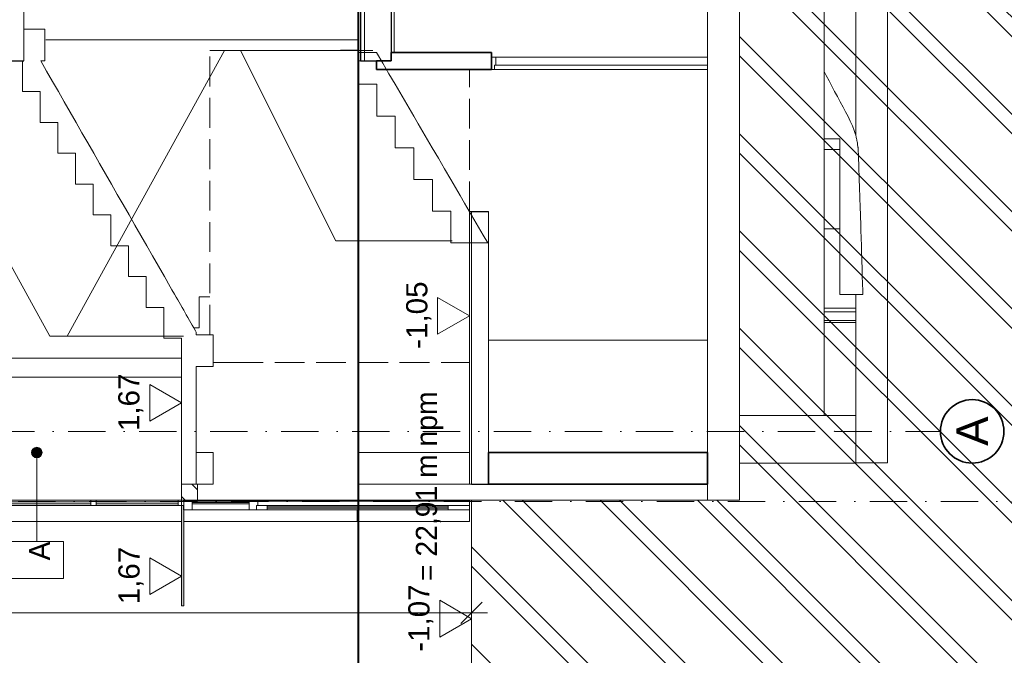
# Model space of a CAD drawing. Header units: millimetres. Extents: x -8078 to 241103, y -4319 to 602442.
# Tile 10 of 148: x 34492 to 43793, y 244965 to 250973. Entities that reach past the tile are written whole.
import ezdxf

# ---------------------------------------------------------------- set-up
doc = ezdxf.new("R2010")
doc.units = ezdxf.units.MM
doc.header["$MEASUREMENT"] = 0
doc.set_wipeout_variables(frame=1)
for name, pattern in [('Krawędzie ukryte', [3.912222, 2.822222, -1.09]), ('Kropki i Kreski', [6.702778, 3.527778, -1.763889, 0, -1.411111]), ('Wipeout_Contour', [1000, 0, -1000])]:
    doc.linetypes.add(name, pattern=pattern)
for name, color, linetype in [('#podkład', 252, 'Continuous'), ('- A - ocieplenie', 7, 'Continuous'), ('2D - Ogólne', 7, 'Continuous'), ('Konstrukcja - Siatka mod', 7, 'Continuous'), ('Konstrukcja - Stropy', 7, 'Continuous'), ('Konstrukcja - Ściany działowe', 7, 'Continuous'), ('Konstrukcja - Ściany nośne wew..P', 7, 'Continuous'), ('Konstrukcja - Ściany zewnętrzne', 7, 'Continuous'), ('Opisy - Etykiety', 7, 'Continuous'), ('Opisy - Tekst', 7, 'Continuous'), ('Wymiarowanie - Ogólne', 7, 'Continuous')]:
    doc.layers.add(name, color=color, linetype=linetype)
doc.styles.add('STYL_AUTOMATYCZNY_2', font='arial.ttf')
doc.styles.add('STYL_AUTOMATYCZNY_3', font='txt')
doc.styles.add('STYL_AUTOMATYCZNY_5', font='arial.ttf')
doc.styles.add('STYL_AUTOMATYCZNY_6', font='txt')

# ---------------------------------------------------------------- blocks, each defined once
blk = doc.blocks.new('qqe433333')
at = {"layer": 'Opisy - Etykiety', "linetype": 'Continuous', "lineweight": 13}
blk.add_hatch(color=252, dxfattribs=at).paths.add_polyline_path([(-4739.6, 668289.4), (-4720.4, 668293.2), (-4704.2, 668304.1), (-4693.4, 668320.3), (-4689.6, 668339.4), (-4693.4, 668358.5), (-4704.2, 668374.8), (-4720.4, 668385.6), (-4739.6, 668389.4), (-4758.7, 668385.6), (-4774.9, 668374.8), (-4785.8, 668358.5), (-4789.6, 668339.4), (-4785.8, 668320.3), (-4774.9, 668304.1), (-4758.7, 668293.2)])
at = {"color": 252, "linetype": 'Continuous', "lineweight": 20, "ltscale": 100}
for p, q in [((-1702.6, 672141.5), (-1869.6, 672141.5)), ((-1869.6, 672139.4), (-1869.6, 672141.5)), ((2697.4, 671943.5), (2698.6, 671941.2)), ((2698.6, 671941.2), (2718.2, 671903.7)), ((2718.2, 671903.7), (2744.6, 671853.7)), ((2744.6, 671853.7), (2771, 671803.7)), ((2771, 671803.7), (2797.8, 671753.7)), ((2797.8, 671753.7), (2824.7, 671703.7)), ((2824.7, 671703.7), (2851.4, 671653.7)), ((2851.4, 671653.7), (2878.2, 671603.7)), ((2878.2, 671603.7), (2901.2, 671559.6)), ((2901.2, 671559.6), (2924.3, 671515.5)), ((2924.3, 671515.5), (2944.8, 671471.4)), ((2944.8, 671471.4), (2965.2, 671427.3)), ((2965.2, 671427.3), (2981.3, 671383.2)), ((2981.3, 671383.2), (2997.3, 671339.1)), ((2997.4, 671340.2), (2981.3, 671383.2)), ((2847.4, 671303.7), (2697.4, 671303.7)), ((2847.4, 671299.1), (2847.4, 671303.7)), ((2847.4, 669834.5), (2847.4, 671299.1)), ((2988, 671365.4), (2997.4, 671342.1)), ((2997.4, 671343.6), (2989.2, 671362.3)), ((2997.4, 671344.6), (2990.6, 671359.2)), ((2992, 671356.1), (2997.4, 671345.4)), ((2997.4, 671345.8), (2993.6, 671353)), ((2997.3, 671339.1), (3001.4, 671321.4)), ((3001.4, 671321.4), (3005.4, 671303.7)), ((3005.4, 671303.7), (3006.3, 671299.1)), ((3006.3, 671299.1), (3008.8, 671286.2)), ((3008.8, 671286.2), (3009.8, 671280.9)), ((3009.8, 671280.9), (3013.1, 671264.3)), ((3013.1, 671264.3), (3014.5, 671254.1)), ((3014.5, 671254.1), (3018.1, 671226)), ((3018.1, 671226), (3018.6, 671222.6)), ((3018.6, 671222.6), (3018.7, 671220.6)), ((3018.7, 671220.6), (3020.9, 671186.2)), ((3020.9, 671186.2), (3021.4, 671178.6)), ((3021.4, 671178.6), (3022.1, 671165)), ((3022.1, 671165), (3022.8, 671150.4)), ((3022.8, 671150.4), (3023.7, 671132.1)), ((3023.7, 671132.1), (3024.2, 671113.4)), ((3024.2, 671113.4), (3024.5, 671096.9)), ((3024.5, 671096.9), (3024.9, 671082.7)), ((3024.9, 671082.7), (3025.1, 671075.1)), ((3025.1, 671075.1), (3026.3, 671035.4)), ((3026.3, 671035.4), (3026.4, 671030.3)), ((3026.4, 671030.3), (3026.8, 671019.8)), ((3026.8, 671019.8), (3027.6, 670994.3)), ((3027.6, 670994.3), (3028.1, 670974.5)), ((3028.1, 670974.5), (3028.9, 670951.7)), ((3028.9, 670951.7), (3029.5, 670930.7)), ((3029.5, 670930.7), (3030, 670915)), ((3030, 670915), (3030.3, 670907.7)), ((3030.3, 670907.7), (3031.8, 670862)), ((3031.8, 670862), (3032.1, 670851.4)), ((3032.1, 670851.4), (3033, 670825.5)), ((3033, 670825.5), (3033.4, 670814.7)), ((3033.4, 670814.7), (3034.5, 670783.2)), ((3034.5, 670783.2), (3035.1, 670765.9)), ((3035.1, 670765.9), (3036.9, 670715.1)), ((3036.9, 670715.1), (3037.1, 670710.1)), ((3037.1, 670710.1), (3037.6, 670695.7)), ((3037.6, 670695.7), (3038.9, 670662.8)), ((3038.9, 670662.8), (3040, 670631.3)), ((3040, 670631.3), (3040.6, 670614.3)), ((3040.6, 670614.3), (3041.8, 670581.6)), ((3041.8, 670581.6), (3042, 670575.4)), ((3042, 670575.4), (3042.1, 670573.6)), ((3042.1, 670573.6), (3042.9, 670549)), ((3042.9, 670549), (3043, 670546.3)), ((3043, 670546.3), (3043.7, 670524.4)), ((3043.7, 670524.4), (3044.8, 670494.5)), ((3044.8, 670494.5), (3046.1, 670454.2)), ((3046.1, 670454.2), (3046.7, 670434.7)), ((3046.7, 670434.7), (3048.7, 670372.8)), ((3048.7, 670372.8), (3049.3, 670354.1)), ((3049.3, 670354.1), (3050.7, 670308.7)), ((3050.7, 670308.7), (3052.2, 670257.2)), ((3052.2, 670257.2), (3052.6, 670245)), ((3052.6, 670245), (3052.6, 670242.7)), ((3052.6, 670242.7), (3054.6, 670174.7)), ((3054.6, 670174.7), (3055.9, 670125.4)), ((3055.9, 670125.4), (3056.5, 670104.6)), ((3056.5, 670104.6), (3058.4, 670032.3)), ((3058.4, 670032.3), (3059.3, 669994)), ((3059.3, 669994), (3060.4, 669949.9)), ((3060.4, 669949.9), (3062.6, 669856.4)), ((-3205.6, 669519.4), (-3205.6, 669810.8)), ((-3205.6, 669810.8), (-3104.9, 669810.8)), ((3063.1, 669834.5), (2847.4, 669834.5)), ((3062.6, 669856.4), (3063.1, 669834.5)), ((3063.1, 669834.5), (3063.4, 669834.5)), ((-3232.6, 669519.4), (-3256.4, 669519.4)), ((-3205.6, 669519.4), (-3232.6, 669519.4))]:
    blk.add_line(p, q, dxfattribs=at)
at = {"color": 252, "linetype": 'Continuous', "lineweight": 13, "ltscale": 100}
for p, q in [((-4875.6, 672042.6), (-4875.6, 671751.3)), ((-1702.6, 672120.6), (-1528.9, 672120.6)), ((-1702.6, 672042.6), (-1702.6, 671820.6)), ((-4875.6, 671751.3), (-4708.6, 671751.3)), ((-4708.6, 671751.3), (-4708.6, 671460)), ((-1702.6, 671820.6), (-1527.6, 671820.6)), ((-1527.6, 671820.6), (-1527.6, 671520.6)), ((-1527.6, 671520.6), (-1352.6, 671520.6)), ((-1352.6, 671520.6), (-1352.6, 671220.6)), ((-4708.6, 671460), (-4541.6, 671460)), ((-4541.6, 671460), (-4541.6, 671168.6)), ((-1352.6, 671220.6), (-1177.6, 671220.6)), ((-1177.6, 671220.6), (-1177.6, 670920.6)), ((-4541.6, 671168.6), (-4374.6, 671168.6)), ((-4374.6, 671168.6), (-4374.6, 670877.3)), ((-1177.6, 670920.6), (-1002.6, 670920.6)), ((-1002.6, 670920.6), (-1002.6, 670620.6)), ((-4374.6, 670877.3), (-4207.6, 670877.3)), ((-4207.6, 670877.3), (-4207.6, 670585.9)), ((-4207.6, 670585.9), (-4040.6, 670585.9)), ((-4040.6, 670585.9), (-4040.6, 670294.6)), ((-1002.6, 670620.6), (-827.6, 670620.6)), ((-827.6, 670620.6), (-827.6, 670320.6)), ((-4040.6, 670294.6), (-3873.6, 670294.6)), ((-3873.6, 670294.6), (-3873.6, 670003.3)), ((-827.6, 670320.6), (-478.9, 670320.6)), ((-3873.6, 670003.3), (-3706.6, 670003.3)), ((-3706.6, 670003.3), (-3706.6, 669711.9)), ((-3706.6, 669711.9), (-3539.6, 669711.9)), ((-3539.6, 669711.9), (-3539.6, 669420.6)), ((-3232.6, 669478), (-3232.6, 669453.4)), ((-3539.6, 669420.6), (-3372.6, 669420.6)), ((-3372.6, 669420.6), (-3372.6, 668039.4)), ((-3232.6, 669153.4), (-3232.6, 668339.4)), ((-3232.6, 668339.4), (-3232.6, 668039.4))]:
    blk.add_line(p, q, dxfattribs=at)
at = {"color": 252, "linetype": 'Continuous', "lineweight": 13, "ltscale": 100, "flags": 128}
for points in [[(-3517.6, 669439.4), (-4617.6, 669439.4), (-6102.6, 672139.4), (-5002.6, 672139.4)], [(-1564.6, 672139.4), (-2814.6, 672139.4), (-1914.6, 670339.4), (-814.6, 670339.4)], [(-4702.7, 672042.6), (-4647, 671945.5), (-4591.4, 671848.4), (-4535.7, 671751.3), (-4480, 671654.2), (-4424.4, 671557.1), (-4368.7, 671460), (-4313, 671362.8), (-4257.4, 671265.7), (-4201.7, 671168.6), (-4146, 671071.5), (-4090.4, 670974.4), (-4034.7, 670877.3), (-3979, 670780.2), (-3923.4, 670683), (-3867.7, 670585.9), (-3812, 670488.8), (-3756.4, 670391.7), (-3700.7, 670294.6), (-3645, 670197.5), (-3589.4, 670100.4), (-3533.7, 670003.3), (-3518, 669975.9), (-3493.7, 669933.5), (-3478, 669906.1), (-3462.3, 669878.8), (-3438.1, 669836.4), (-3422.4, 669809), (-3406.7, 669781.7), (-3382.4, 669739.3), (-3366.7, 669711.9), (-3351, 669684.5), (-3326.7, 669642.2), (-3311, 669614.8), (-3295.3, 669587.4), (-3271.1, 669545.1), (-3255.4, 669517.7), (-3239.7, 669490.3), (-3232.6, 669478)], [(-1528.9, 672120.6), (-1470.6, 672020.6), (-1412.3, 671920.6), (-1353.9, 671820.6), (-1310.2, 671745.6), (-1266.4, 671670.6), (-1222.7, 671595.6), (-1178.9, 671520.6), (-1135.2, 671445.6), (-1091.4, 671370.6), (-1047.7, 671295.6), (-1003.9, 671220.6), (-945.6, 671120.6), (-887.3, 671020.6), (-828.9, 670920.6), (-785.2, 670845.6), (-741.4, 670770.6), (-697.7, 670695.6), (-653.9, 670620.6), (-610.2, 670545.6), (-566.4, 670470.6), (-522.7, 670395.6), (-478.9, 670320.6)]]:
    blk.add_lwpolyline(points, dxfattribs=at)
at = {"color": 252, "linetype": 'Continuous', "lineweight": 20, "ltscale": 100, "flags": 128}
blk.add_lwpolyline([(-1867.6, 672139.4), (-2967.6, 672139.4), (-4452.6, 669439.4), (-3352.6, 669439.4)], dxfattribs=at)
at = {"layer": '2D - Ogólne', "color": 252, "linetype": 'Continuous', "lineweight": 13, "ltscale": 100}
for p, q in [((-1702.6, 672240.9), (-4652.6, 672240.9)), ((-3372.6, 669231.9), (-6302.6, 669231.9)), ((-3372.6, 669051.4), (-6542.6, 669051.4))]:
    blk.add_line(p, q, dxfattribs=at)
at = {"layer": 'Konstrukcja - Siatka mod', "color": 252, "linetype": 'Kropki i Kreski', "lineweight": 13, "ltscale": 100}
for p, q in [((-21202.6, 668539.5), (2797.4, 668539.5)), ((2797.4, 668539.5), (3797.4, 668539.5))]:
    blk.add_line(p, q, dxfattribs=at)
at = {"layer": 'Konstrukcja - Siatka mod', "color": 252, "linetype": 'Continuous', "lineweight": 35, "ltscale": 100}
blk.add_circle((4097.4, 668539.5), 300, dxfattribs=at)
at = {"layer": 'Konstrukcja - Siatka mod', "color": 252, "linetype": 'Kropki i Kreski', "lineweight": 13, "ltscale": 100}
blk.add_point((2797.4, 668539.5), dxfattribs=at)
blk.add_point((2797.4, 668539.5), dxfattribs=at)
at = {"layer": 'Konstrukcja - Stropy', "color": 252, "linetype": 'Continuous', "lineweight": 13, "ltscale": 100}
for p, q in [((1897.4, 675919.5), (1897.4, 667889.4)), ((-1642.6, 673739.5), (-1642.6, 672042.6)), ((-1362.6, 673739.5), (-1362.6, 672120.6)), ((-4862.6, 673439.5), (-4862.6, 672342.6)), ((2997.4, 671339.1), (2997.4, 672803.7)), ((3297.4, 668243.6), (3297.4, 672803.7)), ((-4862.6, 672342.6), (-4862.6, 672042.6)), ((-1702.6, 672120.6), (-1702.6, 672042.6)), ((-1702.6, 672042.6), (-1682.6, 672042.6)), ((-652.6, 670619.4), (-652.6, 668039.4)), ((-652.6, 670619.4), (-632.6, 670619.4)), ((-632.6, 670619.4), (-632.6, 668039.4)), ((-472.6, 670619.4), (-472.6, 668339.4)), ((2997.4, 668689.5), (2997.4, 669834.5)), ((3297.4, 668243.6), (2997.4, 668243.6)), ((-652.6, 668039.4), (-632.6, 668039.4)), ((1597.4, 668039.4), (1597.4, 667889.4)), ((1597.4, 667889.4), (1897.4, 667889.4)), ((-3371.3, 666889.4), (-3351.3, 666889.4))]:
    blk.add_line(p, q, dxfattribs=at)
at = {"layer": 'Konstrukcja - Stropy', "color": 252, "linetype": 'Continuous', "lineweight": 25, "ltscale": 100}
for p, q in [((-1682.6, 673739.5), (-1682.6, 672042.6)), ((-1392.6, 672581.6), (-1392.6, 672120.6)), ((-5022.6, 672042.6), (-4875.6, 672042.6)), ((-4875.6, 672042.6), (-4862.6, 672042.6)), ((-632.6, 670619.4), (-472.6, 670619.4)), ((-632.6, 668039.4), (-472.6, 668039.4))]:
    blk.add_line(p, q, dxfattribs=at)
at = {"layer": 'Konstrukcja - Stropy', "color": 252, "linetype": 'Continuous', "lineweight": 13, "ltscale": 100, "flags": 128}
blk.add_lwpolyline([(-1702.6, 673739.5), (-1702.6, 673664.5), (-1702.6, 673624.5), (-1702.6, 672120.6)], dxfattribs=at)
at = {"layer": 'Konstrukcja - Stropy', "color": 252, "linetype": 'Continuous', "lineweight": 25, "ltscale": 100, "flags": 128}
blk.add_lwpolyline([(-1682.6, 672042.6), (-1642.6, 672042.6), (-1528.9, 672042.6)], dxfattribs=at)
at = {"layer": 'Konstrukcja - Ściany działowe', "color": 252, "linetype": 'Continuous', "lineweight": 13, "ltscale": 100}
for p, q in [((-4862.6, 672342.6), (-4662.6, 672342.6)), ((-4662.6, 672342.6), (-4662.6, 672042.6)), ((-4702.7, 672042.6), (-4662.6, 672042.6)), ((-3232.6, 669453.4), (-3072.6, 669453.4)), ((-3072.6, 669453.4), (-3072.6, 669153.4)), ((-3232.6, 669153.4), (-3072.6, 669153.4)), ((-3232.6, 668339.4), (-3072.6, 668339.4)), ((-3072.6, 668339.4), (-3072.6, 668039.4)), ((-3372.6, 668039.4), (-3232.6, 668039.4)), ((-3232.6, 668039.4), (-3222.6, 668039.4)), ((-3222.6, 668039.4), (-3072.6, 668039.4))]:
    blk.add_line(p, q, dxfattribs=at)
at = {"layer": 'Konstrukcja - Ściany działowe', "color": 252, "linetype": 'Krawędzie ukryte', "lineweight": 20, "ltscale": 100}
for p, q in [((-3104.9, 672139.4), (-1702.6, 672139.4)), ((-3104.9, 669453.4), (-3104.9, 672139.4)), ((-652.6, 670619.4), (-652.6, 671960.6)), ((-3072.6, 669191.7), (-2883.2, 669191.7)), ((-2883.2, 669191.7), (-1702.6, 669191.7)), ((-1702.6, 669191.7), (-652.6, 669191.7))]:
    blk.add_line(p, q, dxfattribs=at)
at = {"layer": 'Konstrukcja - Ściany działowe', "color": 252, "linetype": 'Continuous', "lineweight": 35, "ltscale": 100}
for p, q in [((-1528.9, 672042.6), (-1528.9, 671960.6)), ((-1528.9, 672042.6), (-1392.6, 672042.6)), ((-1392.6, 672120.6), (-1392.6, 672042.6)), ((-1392.6, 672120.6), (-1362.6, 672120.6)), ((-1362.6, 672120.6), (-442.6, 672120.6)), ((-1528.9, 671960.6), (-442.6, 671960.6))]:
    blk.add_line(p, q, dxfattribs=at)
at = {"layer": 'Konstrukcja - Ściany działowe', "color": 252, "linetype": 'Continuous', "lineweight": 20, "ltscale": 100}
for p, q in [((2997.4, 669668.6), (2697.4, 669668.6)), ((2697.4, 669588.6), (2997.4, 669588.6)), ((-472.6, 669400.7), (1597.4, 669400.7))]:
    blk.add_line(p, q, dxfattribs=at)
at = {"layer": 'Konstrukcja - Ściany działowe', "color": 252, "linetype": 'Continuous', "lineweight": 15, "ltscale": 100}
blk.add_line((2697.4, 669568.6), (2997.4, 669568.6), dxfattribs=at)
at = {"layer": 'Konstrukcja - Ściany działowe', "color": 252, "linetype": 'Continuous', "lineweight": 35, "ltscale": 100, "flags": 128}
blk.add_lwpolyline([(-442.6, 672120.6), (-442.6, 672075.6), (-442.6, 671960.6)], dxfattribs=at)
at = {"layer": 'Konstrukcja - Ściany nośne wew..P', "color": 252, "linetype": 'Continuous', "lineweight": 20, "ltscale": 100}
for p, q in [((2697.4, 668689.5), (2697.4, 673737.4)), ((2697.4, 671204.5), (2847.4, 671204.5)), ((2997.4, 669704.5), (2697.4, 669704.5)), ((1897.4, 668689.5), (2697.4, 668689.5)), ((2697.4, 668689.5), (2997.4, 668689.5)), ((2997.4, 668689.5), (2997.4, 668239.5)), ((-1702.6, 668339.4), (-1702.6, 668039.4)), ((-1702.6, 668339.4), (-652.6, 668339.4)), ((2997.4, 668239.5), (1897.4, 668239.5)), ((-1702.6, 668039.4), (-652.6, 668039.4))]:
    blk.add_line(p, q, dxfattribs=at)
at = {"layer": 'Konstrukcja - Ściany nośne wew..P', "color": 252, "linetype": 'Continuous', "lineweight": 15, "ltscale": 100}
blk.add_line((2847.4, 670454.5), (2697.4, 670454.5), dxfattribs=at)
at = {"layer": 'Konstrukcja - Ściany zewnętrzne', "color": 252, "linetype": 'Continuous', "lineweight": 35, "ltscale": 100}
for p, q in [((-472.6, 668339.4), (-472.6, 668039.4)), ((-472.6, 668339.4), (1597.4, 668339.4)), ((1597.4, 668339.4), (1597.4, 668039.4)), ((-472.6, 668039.4), (1597.4, 668039.4))]:
    blk.add_line(p, q, dxfattribs=at)
at = {"layer": 'Opisy - Etykiety', "color": 252, "linetype": 'Continuous', "lineweight": 13, "ltscale": 100}
for p, q in [((-4739.6, 668289.4), (-4739.6, 668068.9)), ((-4486.6, 667498.3), (-4992.6, 667498.3)), ((-4486.6, 667149.7), (-4486.6, 667498.3)), ((-4992.6, 667149.7), (-4486.6, 667149.7))]:
    blk.add_line(p, q, dxfattribs=at)
blk.add_circle((-4739.6, 668339.4), 50, dxfattribs=at)
at = {"layer": 'Wymiarowanie - Ogólne', "color": 252, "linetype": 'Continuous', "lineweight": 13, "ltscale": 100}
for p, q in [((-952.6, 669458.4), (-952.6, 669806.4)), ((-952.6, 669806.4), (-652.6, 669632.4)), ((-652.6, 669632.4), (-652.6, 669857.4)), ((-652.6, 669632.4), (-952.6, 669458.4)), ((-652.6, 669632.4), (-652.6, 669407.4)), ((-3672.6, 668635.4), (-3672.6, 668983.4)), ((-3672.6, 668983.4), (-3372.6, 668809.4)), ((-3372.6, 668809.4), (-3372.6, 669034.4)), ((-3372.6, 668809.4), (-3672.6, 668635.4)), ((-3372.6, 668809.4), (-3372.6, 668584.4)), ((-3371.3, 667172), (-3371.3, 667397)), ((-3671.3, 666998), (-3671.3, 667346)), ((-3671.3, 667346), (-3371.3, 667172)), ((-3371.3, 667172), (-3671.3, 666998)), ((-3371.3, 667172), (-3371.3, 666947)), ((-632.6, 667011.9), (-632.6, 666636.9)), ((-932.6, 666594.9), (-932.6, 666942.9)), ((-932.6, 666942.9), (-632.6, 666768.9)), ((-732.6, 666724.4), (-532.6, 666924.4)), ((-632.6, 666768.9), (-632.6, 666993.9)), ((-632.6, 666824.4), (-22072.6, 666824.4)), ((-482.6, 666824.4), (-632.6, 666824.4)), ((-632.6, 666768.9), (-932.6, 666594.9)), ((-632.6, 666768.9), (-632.6, 666543.9))]:
    blk.add_line(p, q, dxfattribs=at)
at = {"layer": 'Konstrukcja - Siatka mod', "color": 252, "linetype": 'Continuous', "lineweight": 13, "insert": (3947.4, 668402.3), "char_height": 300, "attachment_point": 1, "rotation": 90, "style": 'STYL_AUTOMATYCZNY_2'}
blk.add_mtext('\\A1;{\\pql;\\pt0;\\fArial|b0|i0|c238|p0;\\W1.000000;A}', dxfattribs=at)
at = {"layer": 'Opisy - Etykiety', "color": 252, "linetype": 'Continuous', "lineweight": 13, "insert": (-4713.6, 667498.3), "char_height": 200.007, "attachment_point": 6, "rotation": 90, "style": 'STYL_AUTOMATYCZNY_5'}
blk.add_mtext('\\A1;{\\pqr;\\fGeneva|b0|i0|c0|p0;\\W1.000000;A}', dxfattribs=at)
at = {"layer": 'Wymiarowanie - Ogólne', "color": 252, "linetype": 'Continuous', "lineweight": 13, "char_height": 200, "attachment_point": 7, "rotation": 90, "style": 'STYL_AUTOMATYCZNY_3'}
for s, insert, width in [('\\A1;{\\pql;\\fArial|b0|i0|c238|p0;\\W1.000000;-1,05}', (-1012.6, 669319.8), 625.18), ('\\A1;{\\pql;\\fArial|b0|i0|c238|p0;\\W1.000000;1,67}', (-3732.6, 668542.5), 533.84), ('\\A1;{\\pql;\\fArial|b0|i0|c238|p0;\\W1.000000;1,67}', (-3731.3, 666905.1), 533.84), ('\\A1;{\\pql;\\fArial|b0|i0|c238|p0;\\W1.000000;-1,07}', (-992.6, 666456.3), 625.18)]:
    blk.add_mtext(s, dxfattribs=dict(at, insert=insert, width=width))
at = {"color": 252, "linetype": 'Wipeout_Contour', "lineweight": 0, "ltscale": 2798739.835839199}
blk.add_wipeout([(-3351.3, 667799.4), (-3351.3, 667689.4), (-1702.6, 667689.4), (-1702.6, 667799.4), (-2664.6, 667799.4), (-2732.6, 667799.4)], dxfattribs=at).dxf.layer = '- A - ocieplenie'
at = {"color": 252, "linetype": 'Wipeout_Contour', "lineweight": 0, "ltscale": 1873833.514927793}
blk.add_wipeout([(-4227.6, 667839.4), (-4227.6, 667889.4), (-5002.6, 667889.4), (-5002.6, 667839.4)], dxfattribs=at).dxf.layer = 'Konstrukcja - Ściany nośne wew..P'
at = {"color": 252, "linetype": 'Wipeout_Contour', "lineweight": 0, "ltscale": 1870617.949209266}
blk.add_wipeout([(-3402.6, 667839.4), (-3402.6, 667889.4), (-4177.6, 667889.4), (-4177.6, 667839.4)], dxfattribs=at).dxf.layer = 'Konstrukcja - Ściany nośne wew..P'
at = {"layer": 'Konstrukcja - Ściany nośne wew..P', "color": 252, "linetype": 'Continuous', "lineweight": 13, "ltscale": 100}
for p, q in [((-4227.6, 667889.4), (-5002.6, 667889.4)), ((-4227.6, 667889.4), (-4177.6, 667889.4)), ((-3402.6, 667889.4), (-4177.6, 667889.4))]:
    blk.add_line(p, q, dxfattribs=at)
at = {"color": 252, "linetype": 'Wipeout_Contour', "lineweight": 0, "ltscale": 1872152.929425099}
blk.add_wipeout([(-3371.3, 667689.4), (-3371.3, 667839.4), (-5042.6, 667839.4), (-5042.6, 667689.4)], dxfattribs=at).dxf.layer = '- A - ocieplenie'
at = {"color": 252, "linetype": 'Wipeout_Contour', "lineweight": 0, "ltscale": 1857383.545719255}
blk.add_wipeout([(-402.6, 672075.6), (-402.6, 672000.6), (1597.4, 672000.6), (1597.4, 672075.6)], dxfattribs=at).dxf.layer = 'Konstrukcja - Ściany działowe'
at = {"layer": '- A - ocieplenie', "color": 252, "linetype": 'Continuous', "lineweight": 20, "ltscale": 100}
blk.add_line((-3371.3, 667689.4), (-5042.6, 667689.4), dxfattribs=at)
at = {"layer": 'Konstrukcja - Stropy', "color": 252, "linetype": 'Continuous', "lineweight": 13, "ltscale": 100, "flags": 128}
blk.add_lwpolyline([(1597.4, 672581.6), (1597.4, 672000.6), (1597.4, 671960.6), (1597.4, 668339.4)], dxfattribs=at)
at = {"layer": 'Konstrukcja - Ściany działowe', "color": 252, "linetype": 'Continuous', "lineweight": 13, "ltscale": 100}
for p, q in [((-442.6, 672075.6), (-402.6, 672075.6)), ((-402.6, 672075.6), (1597.4, 672075.6)), ((-402.6, 672075.6), (-402.6, 672000.6)), ((-414.6, 672000.6), (-414.6, 671960.6)), ((-414.6, 671960.5), (-355.7, 671960.5)), ((-401.5, 672000.7), (-194.1, 672000.7)), ((-318.9, 671960.5), (-259.9, 671960.5)), ((-223.1, 671960.5), (-194.1, 671960.5)), ((1584.3, 672000.7), (1376.9, 672000.7)), ((1405.9, 671960.5), (1376.9, 671960.5)), ((1501.7, 671960.5), (1442.7, 671960.5)), ((1597.4, 671960.5), (1538.5, 671960.5))]:
    blk.add_line(p, q, dxfattribs=at)
at = {"layer": 'Konstrukcja - Ściany działowe', "color": 252, "linetype": 'Continuous', "lineweight": 13, "ltscale": 100, "flags": 128}
for points in [[(-442.6, 671960.6), (-414.6, 671960.6), (1597.4, 671960.6)], [(-414.6, 672000.6), (-402.6, 672000.6), (1597.4, 672000.6)]]:
    blk.add_lwpolyline(points, dxfattribs=at)
at = {"layer": 'Konstrukcja - Ściany nośne wew..P', "color": 252, "linetype": 'Continuous', "lineweight": 13, "ltscale": 100}
for p, q in [((-4227.6, 667874.4), (-5002.6, 667874.4)), ((-5002.6, 667854.4), (-4227.6, 667854.4)), ((-4227.6, 667889.4), (-4227.6, 667839.4)), ((-4177.6, 667889.4), (-4177.6, 667839.4)), ((-3402.6, 667874.4), (-4177.6, 667874.4)), ((-4177.6, 667854.4), (-3402.6, 667854.4)), ((-3402.6, 667889.4), (-3402.6, 667839.4)), ((-4227.6, 667839.4), (-5002.6, 667839.4)), ((-4227.6, 667839.4), (-4177.6, 667839.4)), ((-3402.6, 667839.4), (-4177.6, 667839.4))]:
    blk.add_line(p, q, dxfattribs=at)
at = {"layer": 'Opisy - Etykiety', "color": 252, "linetype": 'Continuous', "lineweight": 13, "ltscale": 100}
blk.add_line((-4739.6, 668068.9), (-4739.6, 667498.3), dxfattribs=at)
at = {"color": 252, "linetype": 'Wipeout_Contour', "lineweight": 0, "ltscale": 2798890.893215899}
blk.add_wipeout([(-3351.3, 667879.4), (-2732.6, 667879.4), (-2652.6, 667879.4), (-1702.6, 667879.4), (-1702.6, 667889.4), (-3351.3, 667889.4)], dxfattribs=at).dxf.layer = '- A - ocieplenie'
at = {"layer": 'Konstrukcja - Stropy', "linetype": 'Continuous', "lineweight": 13}
blk.add_hatch(color=252, dxfattribs=at).paths.add_polyline_path([(-3351.3, 666889.4), (-3351.3, 667799.4), (-3352.6, 667799.4), (-3352.6, 667839.4), (-3371.3, 667839.4), (-3371.3, 666889.4)])
at = {"layer": 'Konstrukcja - Stropy', "color": 252, "linetype": 'Continuous', "lineweight": 13, "ltscale": 100}
for p, q in [((-3371.3, 667889.4), (-3371.3, 666889.4)), ((-3351.3, 667889.4), (-3351.3, 666889.4))]:
    blk.add_line(p, q, dxfattribs=at)
at = {"layer": 'Konstrukcja - Ściany działowe', "color": 252, "linetype": 'Continuous', "lineweight": 13, "ltscale": 100}
for p, q in [((-3372.6, 668039.4), (-3372.6, 667889.4)), ((-3372.6, 667889.4), (-3371.3, 667889.4))]:
    blk.add_line(p, q, dxfattribs=at)
at = {"layer": 'Konstrukcja - Ściany działowe', "color": 252, "linetype": 'Continuous', "lineweight": 13, "ltscale": 100, "flags": 128}
blk.add_lwpolyline([(-3371.3, 667889.4), (-3352.6, 667889.4), (-3351.3, 667889.4)], dxfattribs=at)
at = {"layer": 'Konstrukcja - Ściany nośne wew..P', "color": 252, "linetype": 'Continuous', "lineweight": 13, "ltscale": 100}
for p, q in [((-3402.6, 667889.4), (-3372.6, 667889.4)), ((-3352.6, 667889.4), (-3352.6, 667879.4)), ((-3402.6, 667839.4), (-3352.6, 667839.4)), ((-3352.6, 667839.4), (-3352.6, 667799.4))]:
    blk.add_line(p, q, dxfattribs=at)
at = {"color": 252, "linetype": 'Wipeout_Contour', "lineweight": 0, "ltscale": 1867526.277885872}
blk.add_wipeout([(-3272.6, 667799.4), (-2732.6, 667799.4), (-2732.6, 667879.4), (-3272.6, 667879.4)], dxfattribs=at).dxf.layer = 'Konstrukcja - Ściany nośne wew..P'
at = {"color": 252, "linetype": 'Wipeout_Contour', "lineweight": 0, "ltscale": 1862283.750955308}
blk.add_wipeout([(-2652.6, 667839.4), (-652.6, 667839.4), (-652.6, 667879.4), (-2652.6, 667879.4)], dxfattribs=at).dxf.layer = 'Konstrukcja - Ściany nośne wew..P'
at = {"layer": 'Konstrukcja - Ściany działowe', "linetype": 'Continuous', "lineweight": 13}
h = blk.add_hatch(dxfattribs=at)
h.set_pattern_fill('Stal_0008', color=252, angle=90, style=0, pattern_type=2)
h.set_pattern_definition([(135, (-1702.6, 957497.23), (-159.09903, -159.09903), []), (135, (-1755.63, 957444.2), (-159.09903, -159.09903), [])])
h.paths.add_polyline_path([(-3222.6, 667889.4), (-3222.6, 668039.4), (-3372.6, 668039.4), (-3372.6, 667889.4)])
at = {"layer": 'Konstrukcja - Ściany działowe', "color": 252, "linetype": 'Continuous', "lineweight": 13, "ltscale": 100}
for p in [(-3222.6, 668039.4), (-3351.3, 667889.4)]:
    blk.add_line(p, (-3222.6, 667889.4), dxfattribs=at)
at = {"layer": 'Konstrukcja - Ściany nośne wew..P', "color": 252, "linetype": 'Continuous', "lineweight": 13, "ltscale": 100}
for p, q in [((-3352.6, 667879.4), (-3272.6, 667879.4)), ((-3272.6, 667879.4), (-2732.6, 667879.4)), ((-3272.6, 667879.4), (-3272.6, 667799.4)), ((-2732.6, 667867.4), (-3272.6, 667867.4)), ((-3272.6, 667855.4), (-2732.6, 667855.4)), ((-2732.6, 667879.4), (-2732.6, 667799.4)), ((-2732.6, 667879.4), (-2652.6, 667879.4)), ((-2652.6, 667879.4), (-2652.6, 667839.4)), ((-3352.6, 667799.4), (-3272.6, 667799.4)), ((-3272.6, 667799.4), (-2732.6, 667799.4)), ((-2664.6, 667839.4), (-2664.6, 667799.4))]:
    blk.add_line(p, q, dxfattribs=at)
at = {"color": 252, "linetype": 'Wipeout_Contour', "lineweight": 0, "ltscale": 1862465.758812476}
blk.add_wipeout([(-2564.6, 667799.4), (-852.6, 667799.4), (-852.6, 667839.4), (-2564.6, 667839.4)], dxfattribs=at).dxf.layer = 'Konstrukcja - Ściany nośne wew..P'
at = {"layer": 'Konstrukcja - Ściany nośne wew..P', "color": 252, "linetype": 'Continuous', "lineweight": 13, "ltscale": 100}
for p, q in [((-2664.6, 667799.3), (-2609.6, 667799.3)), ((-2652.6, 667839.5), (-1842.1, 667839.5)), ((-2575.2, 667799.3), (-2520.2, 667799.3)), ((-2564.6, 667839.4), (-2564.6, 667799.4)), ((-2485.8, 667799.3), (-2430.8, 667799.3)), ((-2396.4, 667799.3), (-2341.4, 667799.3)), ((-2307, 667799.3), (-2252, 667799.3)), ((-2217.6, 667799.3), (-2162.6, 667799.3)), ((-2128.2, 667799.3), (-2073.2, 667799.3)), ((-2038.8, 667799.3), (-1983.8, 667799.3)), ((-1949.4, 667799.3), (-1894.4, 667799.3)), ((-1860, 667799.3), (-1842.1, 667799.3)), ((-1842.1, 667799.3), (-1805, 667799.3))]:
    blk.add_line(p, q, dxfattribs=at)
at = {"layer": 'Konstrukcja - Ściany nośne wew..P', "color": 252, "linetype": 'Continuous', "lineweight": 13, "ltscale": 100, "flags": 128}
for points in [[(-2732.6, 667799.4), (-2664.6, 667799.4), (-2564.6, 667799.4)], [(-2664.6, 667839.4), (-2652.6, 667839.4), (-2564.6, 667839.4)]]:
    blk.add_lwpolyline(points, dxfattribs=at)
at = {"color": 252, "linetype": 'Wipeout_Contour', "lineweight": 0, "ltscale": 2325134.347075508}
blk.add_wipeout([(-652.6, 667879.4), (-652.6, 667889.4), (-1702.6, 667889.4), (-1702.6, 667879.4), (-732.6, 667879.4)], dxfattribs=at).dxf.layer = '- A - ocieplenie'
at = {"color": 252, "linetype": 'Wipeout_Contour', "lineweight": 0, "ltscale": 2789767.034681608}
blk.add_wipeout([(-652.6, 667689.4), (-652.6, 667799.4), (-732.6, 667799.4), (-852.6, 667799.4), (-1702.6, 667799.4), (-1702.6, 667689.4)], dxfattribs=at).dxf.layer = '- A - ocieplenie'
at = {"layer": '2D - Ogólne', "linetype": 'Continuous', "lineweight": 20}
h = blk.add_hatch(dxfattribs=at)
h.set_pattern_fill('Podwójny_szraf_1_4_0008', color=252, angle=90, style=0, pattern_type=2)
h.set_pattern_definition([(135, (-1702.6, 957497.23), (-459.6194, -459.6194), []), (135, (-1794.5, 957405.3), (-459.6194, -459.6194), [])])
h.paths.add_polyline_path([(-632.6, 667889.4), (-632.6, 660538), (4861.5, 660538), (4861.5, 667889.4), (4861.5, 675919.5), (4861.5, 690940.5), (3807.4, 690940.5), (-632.6, 690940.5), (-632.6, 685441.2), (-782.6, 683519.1), (-782.6, 682100.8), (516.8, 682100.8), (516.8, 681469.5), (3867.4, 681469.5), (3867.4, 675893.9), (1897.4, 675893.9), (1897.4, 667889.4)])
at = {"layer": '- A - ocieplenie', "color": 252, "linetype": 'Continuous', "lineweight": 20, "ltscale": 100}
for p, q in [((-1711.6, 667879.4), (-1711.6, 667889.4)), ((-1702.6, 667889.4), (-1702.6, 667879.4)), ((-652.6, 667889.4), (-652.6, 667879.4)), ((-1711.6, 667689.4), (-1711.6, 667799.4)), ((-1702.6, 667799.4), (-1702.6, 667689.4)), ((-652.6, 667799.4), (-652.6, 667689.4)), ((-1702.6, 667689.4), (-3351.3, 667689.4)), ((-652.6, 667689.4), (-1702.6, 667689.4))]:
    blk.add_line(p, q, dxfattribs=at)
at = {"layer": '2D - Ogólne', "color": 252, "linetype": 'Kropki i Kreski', "lineweight": 20, "ltscale": 100}
blk.add_line((-23015.1, 667876.2), (4804.6, 667876.2), dxfattribs=at)
at = {"layer": '2D - Ogólne', "color": 252, "linetype": 'Continuous', "lineweight": 13, "ltscale": 100, "flags": 128}
blk.add_lwpolyline([(4861.5, 690940.5), (4861.5, 675919.5), (4861.5, 667889.4), (4861.5, 660538), (-632.6, 660538), (-632.6, 667889.4), (1897.4, 667889.4), (1897.4, 675893.9), (3867.4, 675893.9), (3867.4, 681469.5), (516.8, 681469.5), (516.8, 682100.8), (-782.6, 682100.8), (-782.6, 683519.1), (-632.6, 685441.2), (-632.6, 690940.5)], dxfattribs=at)
at = {"layer": 'Konstrukcja - Ściany nośne wew..P', "color": 252, "linetype": 'Continuous', "lineweight": 20, "ltscale": 100}
for p, q in [((-3222.6, 667889.4), (-1702.6, 667889.4)), ((-1702.6, 667889.4), (-652.6, 667889.4)), ((-652.6, 667889.4), (1597.4, 667889.4))]:
    blk.add_line(p, q, dxfattribs=at)
at = {"layer": 'Konstrukcja - Ściany nośne wew..P', "color": 252, "linetype": 'Continuous', "lineweight": 13, "ltscale": 100}
for p, q in [((-2652.6, 667879.4), (-652.6, 667879.4)), ((-652.6, 667839.4), (-652.6, 667879.4)), ((-2564.6, 667839.4), (-852.6, 667839.4)), ((-852.6, 667825.4), (-2564.6, 667825.4)), ((-2564.6, 667813.4), (-852.6, 667813.4)), ((-2564.6, 667799.4), (-852.6, 667799.4)), ((-1842.1, 667839.5), (-1658.6, 667839.5)), ((-1770.6, 667799.3), (-1715.6, 667799.3)), ((-1713.6, 667799.3), (-1658.6, 667799.3)), ((-1475.1, 667839.5), (-1658.6, 667839.5)), ((-1603.6, 667799.3), (-1658.6, 667799.3)), ((-1546.6, 667799.3), (-1601.6, 667799.3)), ((-1475.1, 667799.3), (-1512.2, 667799.3)), ((-664, 667839.5), (-1475.1, 667839.5)), ((-1457.2, 667799.3), (-1475.1, 667799.3)), ((-1367.8, 667799.3), (-1422.8, 667799.3)), ((-1278.4, 667799.3), (-1333.4, 667799.3)), ((-1189, 667799.3), (-1244, 667799.3)), ((-1099.6, 667799.3), (-1154.6, 667799.3)), ((-1010.2, 667799.3), (-1065.2, 667799.3)), ((-920.8, 667799.3), (-975.8, 667799.3)), ((-831.4, 667799.3), (-886.4, 667799.3)), ((-852.6, 667839.4), (-852.6, 667799.4)), ((-852.6, 667839.4), (-652.6, 667839.4)), ((-852.6, 667799.4), (-652.6, 667799.4)), ((-742, 667799.3), (-797, 667799.3)), ((-652.6, 667799.3), (-707.6, 667799.3)), ((-652.6, 667839.4), (-652.6, 667799.4))]:
    blk.add_line(p, q, dxfattribs=at)
at = {"layer": 'Opisy - Tekst', "color": 252, "linetype": 'Continuous', "lineweight": 13, "insert": (-1158.7, 667125.7), "char_height": 200, "attachment_point": 1, "rotation": 90, "style": 'STYL_AUTOMATYCZNY_6'}
blk.add_mtext('\\A1;{\\pql;\\fGeneva CE|b0|i0|c0|p0;\\W1.000000;= 22,91 m npm}', dxfattribs=at)

msp = doc.modelspace()

# ---------------------------------------------------------------- block references
at = {"layer": '#podkład'}
msp.add_blockref('qqe433333', (39392.7, -421457.7), dxfattribs=at)

# ---------------------------------------------------------------- next in the draw order: linework, layer by layer
at = {"color": 1, "lineweight": 40}
msp.add_lwpolyline([(37690.1, 259711.8), (37690.1, 239080.3)], dxfattribs=at)

doc.saveas('drawing.dxf')
